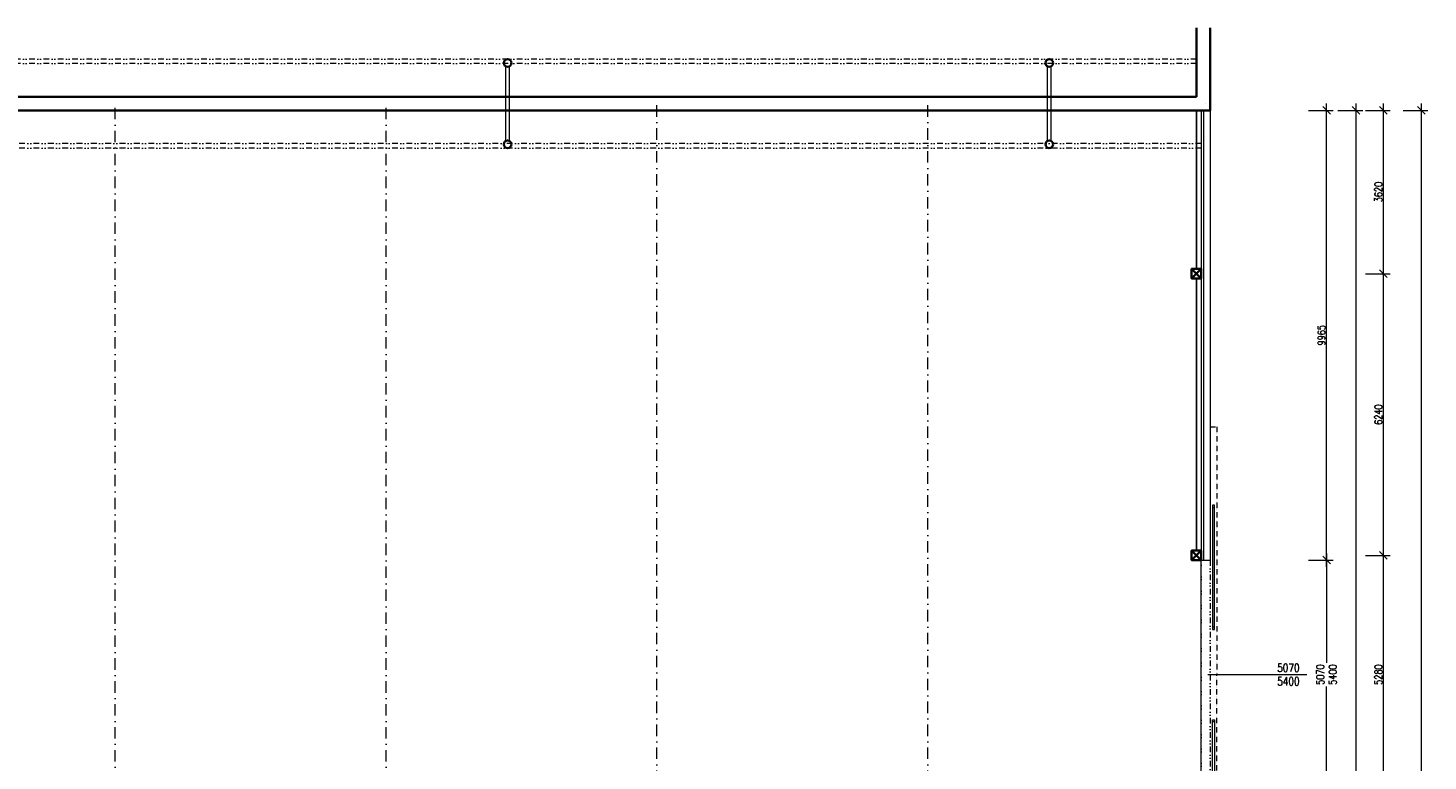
# Model space of a CAD drawing. Header units: millimetres. Extents: x -485339 to 350584, y -1189936 to 0.
# Tile 167 of 256: x -69810 to -38799, y -1007338 to -991099. Entities that reach past the tile are written whole.
import ezdxf

# ---------------------------------------------------------------- set-up
doc = ezdxf.new("R2010")
doc.units = ezdxf.units.MM
doc.header["$LTSCALE"] = 10
for name, pattern in [('ACAD_ISO12W100', [21, 12, -3, 0, -3, 0, -3]), ('DASHDOT', [25.4, 12.7, -6.35, 0, -6.35]), ('DĚLICÍ2', [15.875, 6.35, -3.175, 0, -3.175, 0, -3.175])]:
    doc.linetypes.add(name, pattern=pattern)
doc.layers.get('Defpoints').update_dxf_attribs({"color": 201})
for name, color, linetype, lineweight in [('St__otvory_dveře', 40, 'Continuous', 18), ('St_kóty', 132, 'Continuous', 18), ('St_lehký obvodový plášť', 152, 'Continuous', 18), ('St_popis_otvory', 40, 'Continuous', 18), ('St_sloupy_konstrukce haly', 5, 'Continuous', 35), ('St_sloupy_opláštění_půdorys', 25, 'Continuous', 35), ('St_čáry_nad', 250, 'DĚLICÍ2', 18), ('St_čáry_obrys', 5, 'Continuous', 35), ('St_čáry_osy', 250, 'DASHDOT', 18), ('St_čáry_plné', 250, 'Continuous', 18)]:
    doc.layers.add(name, color=color, linetype=linetype, lineweight=lineweight)
doc.layers.add('St_plocha_místn', color=140, linetype='Continuous', lineweight=18, plot=False)
doc.styles.get("Standard").update_dxf_attribs({"font": 'simplex.shx', "width": 0.8})
doc.dimstyles.new('stavebníM100', dxfattribs={"dimtxt": 165, "dimasz": 170, "dimexe": 150, "dimexo": 100, "dimgap": 30, "dimtad": 1, "dimdec": 0, "dimtxsty": 'Standard', "dimblk": 'OBLIQUE', "dimcen": -2.5, "dimdle": 150, "dimclrd": 256, "dimclre": 256, "dimclrt": 256, "dimadec": 4, "dimazin": 0, "dimtfac": 1, "dimtdec": 0, "dimtmove": 2, "dimatfit": 3, "dimldrblk": 'OBLIQUE', "dimfxl": 400, "dimfxlon": 1, "dimlwd": -1, "dimlwe": -1, "dimarcsym": 0})

# ---------------------------------------------------------------- blocks, each defined once
blk = doc.blocks.new('G$CD8A98CDB')
at = {"layer": 'St_sloupy_konstrukce haly', "color": 250, "lineweight": 18, "ltscale": 2}
for points in [[(-825, 0), (825, 0)], [(-825, -80), (825, -80)]]:
    blk.add_lwpolyline(points, dxfattribs=at)
at = {"layer": 'St_sloupy_konstrukce haly', "ltscale": 2}
for centre in [(-900, -40), (900, -40)]:
    blk.add_circle(centre, 85, dxfattribs=at)
blk = doc.blocks.new('G$C0F2906C7')
at = {"layer": 'St_sloupy_opláštění_půdorys', "ltscale": 2}
blk.add_lwpolyline([(-105, -105), (105, -105), (105, 105), (-105, 105)], close=True, dxfattribs=at)
for points in [[(-105, 105), (105, -105)], [(105, 105), (-105, -105)]]:
    blk.add_lwpolyline(points, dxfattribs=at)
blk = doc.blocks.new('G$C0EBC1439')
at = {"layer": 'St__otvory_dveře', "color": 0, "linetype": 'ACAD_ISO12W100'}
for points in [[(0, 5490), (150, 5490), (150, 0)], [(0, -5490), (150, -5490), (150, 0)]]:
    blk.add_lwpolyline(points, dxfattribs=at)
at = {"layer": 'St__otvory_dveře', "color": 0}
for points in [[(50, 1000), (100, 1000), (100, 3750), (50, 3750)], [(50, 3700), (100, 3700), (100, 3750), (50, 3750)], [(50, 1000), (100, 1000), (100, 1050), (50, 1050)], [(50, -1000), (100, -1000), (100, -3750), (50, -3750)], [(50, -1000), (100, -1000), (100, -1050), (50, -1050)], [(50, -3700), (100, -3700), (100, -3750), (50, -3750)]]:
    blk.add_lwpolyline(points, close=True, dxfattribs=at)
blk = doc.blocks.new('_OBLIQUE')
at = {"color": 0, "linetype": 'ByBlock'}
blk.add_line((-0.5, -0.5), (0.5, 0.5), dxfattribs=at)
blk = doc.blocks.new('*D5768')
at = {"layer": 'Defpoints', "color": 0}
for p in [(-43625, -1002888), (-41047, -1002888), (-43625, -1007958)]:
    blk.add_point(p, dxfattribs=at)
at = {"layer": 'St_kóty'}
for p, q in [((-41447, -1002888), (-40897, -1002888)), ((-41047, -1002738), (-41047, -1005160)), ((-41047, -1008108), (-41047, -1005685)), ((-41447, -1007958), (-40897, -1007958))]:
    blk.add_line(p, q, dxfattribs=at)
at = {"layer": 'St_kóty', "linetype": 'ByBlock', "xscale": 170, "yscale": 170, "zscale": 170}
for p, rotation in [((-41047, -1002888), 90), ((-41047, -1007958), 270)]:
    blk.add_blockref('_OBLIQUE', p, dxfattribs=dict(at, rotation=rotation))
at = {"layer": 'St_kóty', "insert": (-41047, -1005423), "char_height": 165, "attachment_point": 5, "rotation": 90}
blk.add_mtext('5070\\P5400', dxfattribs=at)
blk = doc.blocks.new('*D5769')
at = {"layer": 'Defpoints', "color": 0}
for p in [(-43625, -992923), (-41047, -992923), (-43625, -1002888)]:
    blk.add_point(p, dxfattribs=at)
at = {"layer": 'St_kóty'}
for p, q in [((-41447, -992923), (-40897, -992923)), ((-41047, -1003038), (-41047, -992773)), ((-41447, -1002888), (-40897, -1002888))]:
    blk.add_line(p, q, dxfattribs=at)
at = {"layer": 'St_kóty', "linetype": 'ByBlock', "xscale": 170, "yscale": 170, "zscale": 170}
for p, rotation in [((-41047, -992923), 90), ((-41047, -1002888), 270)]:
    blk.add_blockref('_OBLIQUE', p, dxfattribs=dict(at, rotation=rotation))
at = {"layer": 'St_kóty', "insert": (-41159, -997905), "char_height": 165, "attachment_point": 5, "rotation": 90}
blk.add_mtext('9965', dxfattribs=at)
blk = doc.blocks.new('*D5771')
at = {"layer": 'Defpoints', "color": 0}
for p in [(-43625, -992923), (-40393, -992923), (-59739, -1042046)]:
    blk.add_point(p, dxfattribs=at)
at = {"layer": 'St_kóty'}
for p, q in [((-40793, -992923), (-40243, -992923)), ((-40393, -1042196), (-40393, -992773)), ((-40793, -1042046), (-40243, -1042046))]:
    blk.add_line(p, q, dxfattribs=at)
at = {"layer": 'St_kóty', "linetype": 'ByBlock', "xscale": 170, "yscale": 170, "zscale": 170}
for p, rotation in [((-40393, -992923), 90), ((-40393, -1042046), 270)]:
    blk.add_blockref('_OBLIQUE', p, dxfattribs=dict(at, rotation=rotation))
at = {"layer": 'St_kóty', "insert": (-40506, -1017484), "char_height": 165, "attachment_point": 5, "rotation": 90}
blk.add_mtext('49123', dxfattribs=at)
blk = doc.blocks.new('*D5780')
at = {"layer": 'Defpoints', "color": 0}
for p in [(-43930, -1002783), (-39785, -1002783), (-43930, -1008063)]:
    blk.add_point(p, dxfattribs=at)
at = {"layer": 'St_kóty'}
for p, q in [((-40185, -1002783), (-39635, -1002783)), ((-39785, -1008213), (-39785, -1002633)), ((-40185, -1008063), (-39635, -1008063))]:
    blk.add_line(p, q, dxfattribs=at)
at = {"layer": 'St_kóty', "linetype": 'ByBlock', "xscale": 170, "yscale": 170, "zscale": 170}
for p, rotation in [((-39785, -1002783), 90), ((-39785, -1008063), 270)]:
    blk.add_blockref('_OBLIQUE', p, dxfattribs=dict(at, rotation=rotation))
at = {"layer": 'St_kóty', "insert": (-39898, -1005423), "char_height": 165, "attachment_point": 5, "rotation": 90}
blk.add_mtext('5280', dxfattribs=at)
blk = doc.blocks.new('*D5781')
at = {"layer": 'Defpoints', "color": 0}
for p in [(-43930, -996543), (-39785, -996543), (-43930, -1002783)]:
    blk.add_point(p, dxfattribs=at)
at = {"layer": 'St_kóty'}
for p, q in [((-40185, -996543), (-39635, -996543)), ((-39785, -1002933), (-39785, -996393)), ((-40185, -1002783), (-39635, -1002783))]:
    blk.add_line(p, q, dxfattribs=at)
at = {"layer": 'St_kóty', "linetype": 'ByBlock', "xscale": 170, "yscale": 170, "zscale": 170}
for p, rotation in [((-39785, -996543), 90), ((-39785, -1002783), 270)]:
    blk.add_blockref('_OBLIQUE', p, dxfattribs=dict(at, rotation=rotation))
at = {"layer": 'St_kóty', "insert": (-39898, -999663), "char_height": 165, "attachment_point": 5, "rotation": 90}
blk.add_mtext('6240', dxfattribs=at)
blk = doc.blocks.new('*D5782')
at = {"layer": 'Defpoints', "color": 0}
for p in [(-43625, -992923), (-39785, -992923), (-43930, -996543)]:
    blk.add_point(p, dxfattribs=at)
at = {"layer": 'St_kóty'}
for p, q in [((-40185, -992923), (-39635, -992923)), ((-39785, -996693), (-39785, -992773)), ((-40185, -996543), (-39635, -996543))]:
    blk.add_line(p, q, dxfattribs=at)
at = {"layer": 'St_kóty', "linetype": 'ByBlock', "xscale": 170, "yscale": 170, "zscale": 170}
for p, rotation in [((-39785, -992923), 90), ((-39785, -996543), 270)]:
    blk.add_blockref('_OBLIQUE', p, dxfattribs=dict(at, rotation=rotation))
at = {"layer": 'St_kóty', "insert": (-39898, -994733), "char_height": 165, "attachment_point": 5, "rotation": 90}
blk.add_mtext('3620', dxfattribs=at)
blk = doc.blocks.new('*D5783')
at = {"layer": 'Defpoints', "color": 0}
for p in [(-43625, -992923), (-59725, -1060478), (-38949, -1060478)]:
    blk.add_point(p, dxfattribs=at)
at = {"layer": 'St_kóty'}
for p, q in [((-39349, -992923), (-38799, -992923)), ((-38949, -992773), (-38949, -1060628)), ((-39349, -1060478), (-38799, -1060478))]:
    blk.add_line(p, q, dxfattribs=at)
at = {"layer": 'St_kóty', "linetype": 'ByBlock', "xscale": 170, "yscale": 170, "zscale": 170}
for p, rotation in [((-38949, -992923), 90), ((-38949, -1060478), 270)]:
    blk.add_blockref('_OBLIQUE', p, dxfattribs=dict(at, rotation=rotation))
at = {"layer": 'St_kóty', "insert": (-39061, -1026700), "char_height": 165, "attachment_point": 5, "rotation": 90}
blk.add_mtext('67555', dxfattribs=at)

msp = doc.modelspace()

# ---------------------------------------------------------------- linework, layer by layer
at = {"layer": 'St_lehký obvodový plášť', "ltscale": 2}
for points in [[(-43825.2, -992922.8), (-43825.2, -1002887.6)], [(-43775.2, -992922.8), (-43775.2, -1002887.6)]]:
    msp.add_lwpolyline(points, dxfattribs=at)
at = {"layer": 'St_plocha_místn'}
msp.add_lwpolyline([(-70034.9, -1015242.9), (-59724.9, -1015242.9), (-59724.9, -1016537.6), (-43925.2, -1016531.2), (-43925.2, -1014407.6), (-44035.2, -1014407.6), (-44035.2, -1014197.6), (-43925.2, -1014197.6), (-43925.2, -1008167.6), (-44035.2, -1008167.6), (-44035.2, -1007957.6), (-43825.2, -1007957.6), (-43825.2, -1002887.6), (-44035.2, -1002887.6), (-44035.2, -1002677.6), (-43925.2, -1002677.6), (-43925.2, -996647.6), (-44035.2, -996647.6), (-44035.2, -996437.6), (-43925.2, -996437.6), (-43925.2, -992922.8), (-140154.9, -992922.8)], dxfattribs=at)
at = {"layer": 'St_popis_otvory'}
msp.add_lwpolyline([(-43675.2, -1005422.6), (-41484.6, -1005422.6)], dxfattribs=at)
at = {"layer": 'St_čáry_nad', "ltscale": 2}
for points in [[(-43925.2, -991788.1), (-139882.7, -991788.1)], [(-43925.2, -991888.1), (-139882.7, -991888.1)], [(-43825.2, -993660.1), (-139882.7, -993660.1)], [(-43825.2, -993760.1), (-139882.7, -993760.1)], [(-43825.2, -1007957.6), (-43825.2, -1002887.6)], [(-43625.1, -1002887.6), (-43625.2, -1007957.6)]]:
    msp.add_lwpolyline(points, dxfattribs=at)
at = {"layer": 'St_čáry_obrys', "ltscale": 2}
for points in [[(-43925.2, -992622.8), (-43925.2, -991098.6)], [(-43625.2, -992922.8), (-43625.2, -991098.6)], [(-140154.9, -992622.8), (-43925.2, -992622.8)], [(-140454.9, -992922.8), (-43625.2, -992922.8)]]:
    msp.add_lwpolyline(points, dxfattribs=at)
at = {"layer": 'St_čáry_osy', "ltscale": 2}
for points in [[(-67879.9, -1040882.6), (-67879.9, -992785.6)], [(-61879.9, -1040882.6), (-61879.9, -992785.6)], [(-55879.9, -1041843.2), (-55879.9, -992785.6)], [(-49879.9, -1041843.2), (-49879.9, -992785.6)]]:
    msp.add_lwpolyline(points, dxfattribs=at)
at = {"layer": 'St_čáry_plné', "ltscale": 2}
for points in [[(-43925.2, -992922.8), (-43925.2, -996437.6)], [(-43725.2, -992772.8), (-43725.1, -992772.8)], [(-43625.2, -992922.8), (-43625.2, -1002887.6)], [(-43925.2, -996647.6), (-43925.2, -1002677.6)], [(-43825.2, -1002887.6), (-43625.1, -1002887.6)]]:
    msp.add_lwpolyline(points, dxfattribs=at)

# ---------------------------------------------------------------- block references
at = {"layer": 'St__otvory_dveře'}
msp.add_blockref('G$C0EBC1439', (-43625.2, -1005422.6), dxfattribs=at)
at = {"layer": 'St_sloupy_konstrukce haly', "ltscale": 2, "rotation": 90}
for p in [(-59227.7, -992773.1), (-47227.7, -992773.1)]:
    msp.add_blockref('G$CD8A98CDB', p, dxfattribs=at)
at = {"layer": 'St_sloupy_opláštění_půdorys', "ltscale": 2, "rotation": 90}
for p in [(-43930.2, -996542.6), (-43930.2, -1002782.6)]:
    msp.add_blockref('G$C0F2906C7', p, dxfattribs=at)

# ---------------------------------------------------------------- texts
at = {"layer": 'St_popis_otvory', "insert": (-41891.1, -1005422.6), "char_height": 180, "width": 1342.526, "attachment_point": 5}
msp.add_mtext('5070\\P5400', dxfattribs=at)

# ---------------------------------------------------------------- dimensions: what is measured, and where the dimension line sits
at = {"layer": 'St_kóty'}
for base, p1, p2, picture, middle in [((-40393.4, -992922.8), (-59739.4, -1042045.8), (-43625.2, -992922.8), '*D5771', (-40505.9, -1017484.3)), ((-38948.9, -1060477.6), (-43625.2, -992922.8), (-59724.9, -1060477.6), '*D5783', (-39061.4, -1026700.2)), ((-39785.1, -992922.8), (-43930.2, -996542.6), (-43625.2, -992922.8), '*D5782', (-39897.6, -994732.7)), ((-41046.9, -992922.8), (-43625.2, -1002887.6), (-43625.2, -992922.8), '*D5769', (-41159.4, -997905.2)), ((-39785.1, -996542.6), (-43930.2, -1002782.6), (-43930.2, -996542.6), '*D5781', (-39897.6, -999662.6)), ((-39785.1, -1002782.6), (-43930.2, -1008062.6), (-43930.2, -1002782.6), '*D5780', (-39897.6, -1005422.6))]:
    dim = msp.add_linear_dim(base=base, p1=p1, p2=p2, angle=90, dimstyle='stavebníM100', dxfattribs=at)
    dim.commit()
    dim.dimension.update_dxf_attribs({"geometry": picture, "text_midpoint": middle})
dim = msp.add_linear_dim(base=(-41046.9, -1002887.6), p1=(-43625.2, -1007957.6), p2=(-43625.2, -1002887.6), angle=90, text='<>\\P5400', dimstyle='stavebníM100', override={"dimtxsty": 'Standard'}, dxfattribs=at)
dim.commit()
dim.dimension.update_dxf_attribs({"geometry": '*D5768', "text_midpoint": (-41046.9, -1005422.6), "dimtype": 160})

doc.saveas('drawing.dxf')
